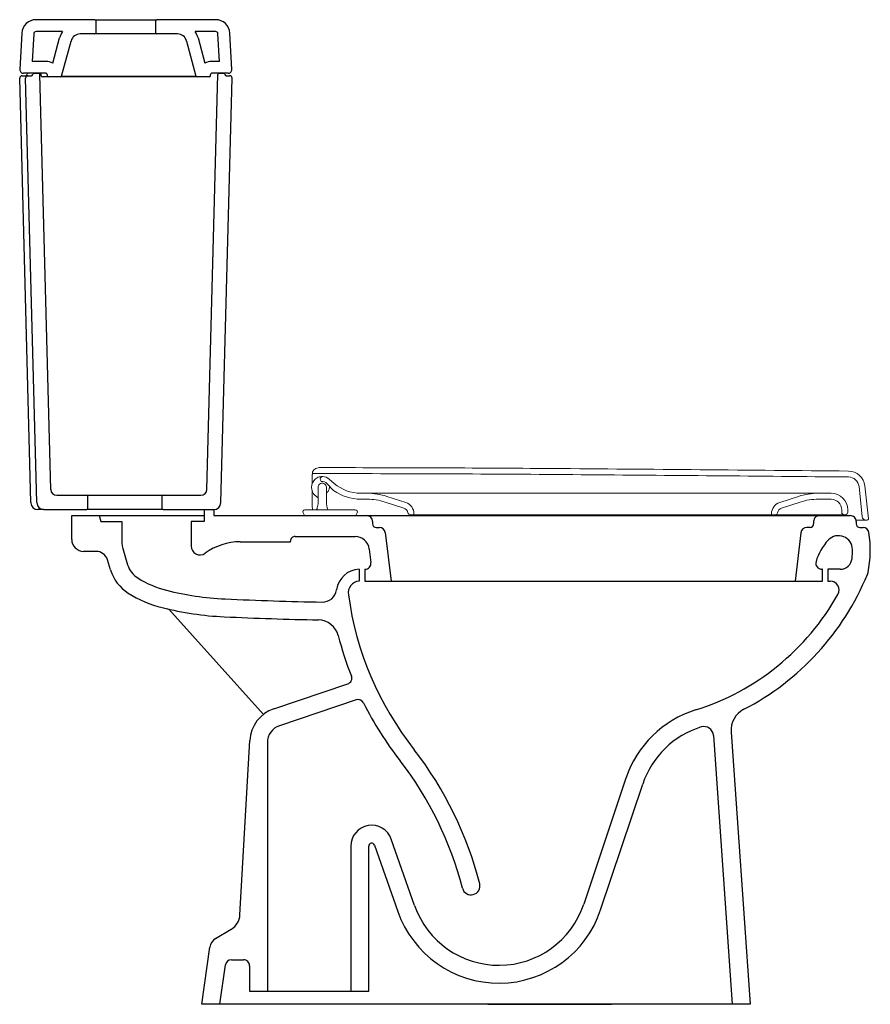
# Model space of a CAD drawing. Header units: millimetres. Extents: x 1646.811 to 1647.525, y 488.829 to 489.655.
import ezdxf

# ---------------------------------------------------------------- set-up
doc = ezdxf.new("R2010")
doc.units = ezdxf.units.MM
doc.layers.add('SANINDUSA', color=3, linetype='Continuous')

msp = doc.modelspace()

# ---------------------------------------------------------------- linework, layer by layer
at = {"layer": 'SANINDUSA'}
for p, q in [((1646.87397, 489.65463), (1646.82465, 489.65463)), ((1646.87397, 489.65463), (1646.92597, 489.65463)), ((1646.87497, 489.64363), (1646.87497, 489.65363)), ((1646.92497, 489.65363), (1646.92497, 489.64363)), ((1646.97528, 489.65463), (1646.92597, 489.65463)), ((1646.84672, 489.64463), (1646.82465, 489.64463)), ((1646.97528, 489.64463), (1646.95821, 489.64463)), ((1646.81267, 489.64326), (1646.81107, 489.61279)), ((1646.82265, 489.64273), (1646.82144, 489.61963)), ((1646.83861, 489.61803), (1646.8443, 489.63929)), ((1646.8461, 489.60737), (1646.85396, 489.6367)), ((1646.87397, 489.64263), (1646.86169, 489.64263)), ((1646.92597, 489.64263), (1646.87397, 489.64263)), ((1646.94324, 489.64263), (1646.92597, 489.64263)), ((1646.95097, 489.6367), (1646.95883, 489.60737)), ((1646.96063, 489.63929), (1646.96632, 489.61803)), ((1646.97849, 489.61963), (1646.97728, 489.64273)), ((1646.98886, 489.61279), (1646.98726, 489.64326)), ((1646.83291, 489.61963), (1646.82144, 489.61963)), ((1646.97849, 489.61963), (1646.97203, 489.61963)), ((1646.8202, 489.24947), (1646.81087, 489.60558)), ((1646.81287, 489.60763), (1646.81375, 489.60763)), ((1646.81375, 489.60763), (1646.81582, 489.60763)), ((1646.83291, 489.60963), (1646.81407, 489.60963)), ((1646.81582, 489.60763), (1646.81787, 489.60763)), ((1646.8252, 489.24947), (1646.81587, 489.60558)), ((1646.81787, 489.60763), (1646.82077, 489.60763)), ((1646.82277, 489.60963), (1646.8268, 489.60963)), ((1646.83692, 489.2605), (1646.8278, 489.60865)), ((1646.82891, 489.60763), (1646.82891, 489.60863)), ((1646.83254, 489.60663), (1646.82991, 489.60663)), ((1646.83491, 489.60663), (1646.83254, 489.60663)), ((1646.83391, 489.60863), (1646.83391, 489.60763)), ((1646.84514, 489.60663), (1646.83491, 489.60663)), ((1646.85807, 489.60663), (1646.84535, 489.60663)), ((1646.8461, 489.60737), (1646.85903, 489.60737)), ((1646.86383, 489.60663), (1646.85807, 489.60663)), ((1646.86383, 489.60737), (1646.93294, 489.60737)), ((1646.93294, 489.60663), (1646.86383, 489.60663)), ((1646.93871, 489.60663), (1646.93294, 489.60663)), ((1646.93775, 489.60737), (1646.95204, 489.60737)), ((1646.95209, 489.60663), (1646.93871, 489.60663)), ((1646.95756, 489.60663), (1646.95209, 489.60663)), ((1646.9566, 489.60737), (1646.95883, 489.60737)), ((1646.95979, 489.60663), (1646.95756, 489.60663)), ((1646.97003, 489.60663), (1646.95979, 489.60663)), ((1646.96801, 489.2605), (1646.97713, 489.60865)), ((1646.97103, 489.60763), (1646.97103, 489.60863)), ((1646.98586, 489.60963), (1646.97203, 489.60963)), ((1646.97813, 489.60963), (1646.98216, 489.60963)), ((1646.97973, 489.24947), (1646.98905, 489.60558)), ((1646.98416, 489.60763), (1646.98705, 489.60763)), ((1646.84191, 489.25563), (1646.86715, 489.25563)), ((1646.86715, 489.25563), (1646.93115, 489.25563)), ((1646.86815, 489.24463), (1646.86815, 489.25463)), ((1646.93015, 489.25463), (1646.93015, 489.24463)), ((1646.93115, 489.25563), (1646.96301, 489.25563)), ((1646.8312, 489.24363), (1646.8262, 489.24363)), ((1646.8312, 489.24363), (1646.86715, 489.24363)), ((1646.93115, 489.24363), (1646.86715, 489.24363)), ((1646.93115, 489.24363), (1646.97373, 489.24363)), ((1646.96573, 489.24363), (1646.96573, 489.23363)), ((1646.97373, 489.24363), (1646.97373, 489.23863)), ((1646.85455, 489.21863), (1646.85455, 489.23863)), ((1646.85455, 489.23863), (1646.96573, 489.23863)), ((1646.87744, 489.23863), (1646.87896, 489.23363)), ((1646.87896, 489.23363), (1646.89665, 489.23363)), ((1646.89665, 489.23363), (1646.89665, 489.21772)), ((1646.96573, 489.23363), (1646.95465, 489.23363)), ((1646.95465, 489.23363), (1646.95465, 489.21313)), ((1646.97373, 489.23863), (1647.5078, 489.23863)), ((1647.10693, 489.23363), (1647.10693, 489.23163)), ((1647.47711, 489.23363), (1647.47711, 489.23163)), ((1647.5128, 489.23363), (1647.5128, 489.23163)), ((1647.10993, 489.22863), (1647.11273, 489.22863)), ((1647.11766, 489.22441), (1647.12261, 489.18363)), ((1647.46651, 489.22423), (1647.46159, 489.18363)), ((1647.47411, 489.22863), (1647.47147, 489.22863)), ((1647.5158, 489.22863), (1647.5186, 489.22863)), ((1646.99598, 489.21663), (1647.03809, 489.21663)), ((1647.03809, 489.21663), (1647.03809, 489.21713)), ((1647.04209, 489.22113), (1647.09232, 489.22113)), ((1646.87497, 489.20863), (1646.86455, 489.20863)), ((1646.89795, 489.20899), (1646.90148, 489.19738)), ((1647.10423, 489.21057), (1647.10561, 489.19923)), ((1646.88713, 489.19302), (1646.88454, 489.20154)), ((1647.09564, 489.19361), (1647.09564, 489.18358)), ((1647.10064, 489.19363), (1647.10064, 489.18363)), ((1647.4846, 489.19363), (1647.48395, 489.19363)), ((1647.4846, 489.18363), (1647.4846, 489.19363)), ((1647.49941, 489.19363), (1647.4891, 489.19363)), ((1647.4891, 489.19363), (1647.4891, 489.18363)), ((1647.10064, 489.18363), (1647.4846, 489.18363)), ((1647.4891, 489.18363), (1647.49094, 489.18363)), ((1647.01545, 489.07187), (1646.93603, 489.16006)), ((1647.02427, 489.0766), (1647.0862, 489.09744)), ((1647.09328, 489.084), (1647.02894, 489.06235)), ((1646.99574, 488.9038), (1647.00389, 489.04984)), ((1647.39305, 489.05419), (1647.40869, 488.82863)), ((1647.40789, 489.05696), (1647.42373, 488.82863)), ((1647.01873, 489.04813), (1647.01873, 488.83963)), ((1647.31954, 489.0182), (1647.28418, 488.91258)), ((1647.29841, 488.90782), (1647.33376, 489.01344)), ((1647.08873, 488.96133), (1647.08873, 488.83963)), ((1647.10373, 488.83963), (1647.10373, 488.96133)), ((1647.10859, 488.96216), (1647.12817, 488.90651)), ((1647.14232, 488.91149), (1647.12274, 488.96713)), ((1646.97528, 488.88386), (1646.98848, 488.89177)), ((1646.96373, 488.82863), (1646.97052, 488.87668)), ((1646.97888, 488.82863), (1646.98355, 488.86171)), ((1646.9885, 488.86601), (1646.99873, 488.86601)), ((1647.00373, 488.86101), (1647.00373, 488.83963)), ((1647.00373, 488.83963), (1647.10373, 488.83963)), ((1647.42373, 488.82863), (1646.96373, 488.82863)), ((1647.20373, 488.82863), (1647.30748, 488.82863))]:
    msp.add_line(p, q, dxfattribs=at)
at = {"layer": 'SANINDUSA', "linetype": 'Continuous', "lineweight": 15}
for p, q in [((1647.05623, 489.27053), (1647.05623, 489.26534)), ((1647.064, 489.26733), (1647.06338, 489.26831)), ((1647.07434, 489.25962), (1647.0688, 489.26528)), ((1647.07484, 489.26557), (1647.07058, 489.26921)), ((1647.05623, 489.25942), (1647.05623, 489.25169)), ((1647.06123, 489.26238), (1647.06123, 489.25838)), ((1647.06123, 489.25838), (1647.06123, 489.24838)), ((1647.06823, 489.25838), (1647.06823, 489.26238)), ((1647.06823, 489.24838), (1647.06823, 489.25838)), ((1647.1024, 489.25738), (1647.09697, 489.25738)), ((1647.1024, 489.25738), (1647.25623, 489.25738)), ((1647.25623, 489.25738), (1647.32723, 489.25738)), ((1647.32723, 489.25738), (1647.48106, 489.25738)), ((1647.49173, 489.25738), (1647.48106, 489.25738)), ((1647.51791, 489.23756), (1647.5152, 489.26296)), ((1647.52311, 489.23599), (1647.52018, 489.26349)), ((1647.06123, 489.25353), (1647.05887, 489.25555)), ((1647.06123, 489.24838), (1647.06064, 489.24503)), ((1647.06882, 489.24503), (1647.06823, 489.24838)), ((1647.1024, 489.25238), (1647.09697, 489.25238)), ((1647.13327, 489.24487), (1647.11754, 489.24998)), ((1647.13482, 489.24963), (1647.11908, 489.25474)), ((1647.46437, 489.25474), (1647.44864, 489.24963)), ((1647.46591, 489.24998), (1647.45018, 489.24487)), ((1647.49173, 489.25238), (1647.48106, 489.25238)), ((1647.04873, 489.24087), (1647.04992, 489.23866)), ((1647.05022, 489.24338), (1647.05752, 489.24338)), ((1647.05752, 489.24338), (1647.09253, 489.24338)), ((1647.09283, 489.23866), (1647.09403, 489.24087)), ((1647.14173, 489.24012), (1647.14173, 489.23938)), ((1647.44173, 489.23938), (1647.44173, 489.24012)), ((1647.50073, 489.24138), (1647.50073, 489.24338)), ((1647.50573, 489.24138), (1647.50573, 489.24338)), ((1647.04938, 489.23866), (1647.05154, 489.23866)), ((1647.05154, 489.23866), (1647.09338, 489.23866)), ((1647.14173, 489.23938), (1647.13861, 489.23938)), ((1647.25623, 489.23938), (1647.14173, 489.23938)), ((1647.32723, 489.23938), (1647.25623, 489.23938)), ((1647.44173, 489.23938), (1647.32723, 489.23938)), ((1647.44484, 489.23938), (1647.44173, 489.23938)), ((1647.50273, 489.23938), (1647.44484, 489.23938)), ((1647.50373, 489.23938), (1647.50273, 489.23938)), ((1647.5209, 489.23488), (1647.51265, 489.23488)), ((1647.52211, 489.23488), (1647.5209, 489.23488))]:
    msp.add_line(p, q, dxfattribs=at)
at = {"layer": 'SANINDUSA', "flags": 128}
msp.add_lwpolyline([(1646.84535, 489.60663), (1646.84536, 489.60664), (1646.84537, 489.60666)], dxfattribs=at)
at = {"layer": 'SANINDUSA', "linetype": 'Continuous', "lineweight": 15, "flags": 128}
msp.add_lwpolyline([(1647.07049, 489.2607), (1647.07072, 489.26219), (1647.07072, 489.26275)], dxfattribs=at)
at = {"layer": 'SANINDUSA'}
for centre, radius, start, end in [((1646.82465, 489.64263), 0.012, 90, 177), ((1646.87397, 489.65363), 0.001, 0, 90), ((1646.92597, 489.65363), 0.001, 90, 180), ((1646.97528, 489.64263), 0.012, 3, 90), ((1646.82465, 489.64263), 0.002, 90, 177), ((1646.86169, 489.63463), 0.018, 146.25101, 165), ((1646.94324, 489.63463), 0.018, 15, 33.74899), ((1646.97528, 489.64263), 0.002, 3, 90), ((1646.86169, 489.63463), 0.008, 90, 165), ((1646.87397, 489.64363), 0.001, 270, 0), ((1646.92597, 489.64363), 0.001, 180, 270), ((1646.94324, 489.63463), 0.008, 15, 90), ((1646.81407, 489.61263), 0.003, 177, 270), ((1646.83291, 489.60863), 0.011, 58.76869, 90), ((1646.97203, 489.60863), 0.011, 90, 121.23131), ((1646.98586, 489.61263), 0.003, 270, 3), ((1646.81287, 489.60563), 0.002, 90, 181.5), ((1646.81577, 489.60863), 0.001, 270, 0), ((1646.81787, 489.60563), 0.002, 90, 181.5), ((1646.81777, 489.60863), 0.001, 90, 180), ((1646.82077, 489.60863), 0.001, 270, 0), ((1646.82277, 489.60863), 0.001, 90, 180), ((1646.8268, 489.60863), 0.001, 1.5, 90), ((1646.82791, 489.60863), 0.001, 0, 90), ((1646.82991, 489.60763), 0.001, 180, 270), ((1646.83291, 489.60863), 0.001, 0, 90), ((1646.83491, 489.60763), 0.001, 180, 270), ((1646.84514, 489.60763), 0.001, 270, 345), ((1646.86143, 489.64869), 0.04139, 266.67284, 273.32716), ((1646.93534, 489.62749), 0.02027, 263.19165, 276.80835), ((1646.95432, 489.6235), 0.01629, 261.95338, 278.04662), ((1646.95979, 489.60763), 0.001, 195, 270), ((1646.97003, 489.60763), 0.001, 270, 0), ((1646.97203, 489.60863), 0.001, 90, 180), ((1646.97813, 489.60863), 0.001, 90, 178.5), ((1646.98216, 489.60863), 0.001, 0, 90), ((1646.98416, 489.60863), 0.001, 180, 270), ((1646.98705, 489.60563), 0.002, 358.5, 90), ((1646.84191, 489.26063), 0.005, 181.5, 270), ((1646.96301, 489.26063), 0.005, 270, 358.5), ((1646.8262, 489.24963), 0.006, 181.5, 181.89498), ((1646.8262, 489.24963), 0.006, 181.89498, 270), ((1646.8312, 489.24963), 0.006, 181.5, 270), ((1646.86715, 489.25463), 0.001, 0, 90), ((1646.93115, 489.25463), 0.001, 90, 180), ((1646.97373, 489.24963), 0.006, 270, 358.5), ((1646.86715, 489.24463), 0.001, 270, 0), ((1646.93115, 489.24463), 0.001, 180, 270), ((1647.10193, 489.23363), 0.005, 359.99996, 90.00004), ((1647.10993, 489.23163), 0.003, 179.99996, 270.00004), ((1647.47411, 489.23163), 0.003, 269.99996, 0.00004), ((1647.48211, 489.23363), 0.005, 89.99996, 180.00004), ((1647.5078, 489.23363), 0.005, 359.99996, 90.00004), ((1647.5158, 489.23163), 0.003, 179.99996, 270.00004), ((1647.11273, 489.22363), 0.005, 9.03334, 89.99955), ((1647.47147, 489.22363), 0.005, 90.00203, 173.08997), ((1647.5186, 489.22363), 0.005, 9.03334, 89.99955), ((1647.43181, 489.20983), 0.09288, 348.27215, 9.03325), ((1646.86455, 489.21863), 0.01, 179.99996, 270.00004), ((1646.92665, 489.21771), 0.03, 179.995, 196.90273), ((1646.99598, 489.16663), 0.05, 89.99931, 126.03051), ((1647.04209, 489.21713), 0.004, 89.99996, 180.00004), ((1647.09232, 489.20913), 0.012, 6.91217, 90.00012), ((1647.52059, 489.18833), 0.04306, 136.10907, 164.29339), ((1647.49798, 489.21006), 0.0117, 359.99825, 136.07549), ((1646.87497, 489.19863), 0.01, 16.90725, 89.99953), ((1646.96215, 489.21313), 0.0075, 179.99944, 306.03079), ((1647.43181, 489.20983), 0.07788, 354.76098, 0.1719), ((1647.10064, 489.19863), 0.005, 269.99949, 6.91143), ((1647.48395, 489.19863), 0.005, 164.29567, 270.00187), ((1647.49941, 489.20363), 0.01, 269.9991, 354.75757), ((1646.92061, 489.2032), 0.035, 196.90643, 237.85639), ((1646.92061, 489.2032), 0.02, 196.90761, 237.85757), ((1647.09659, 489.17363), 0.02, 92.72713, 172.10721), ((1647.51296, 489.19298), 0.01, 337.61684, 348.28196), ((1646.95469, 489.25744), 0.08405, 237.85908, 255.88146), ((1647.09659, 489.17363), 0.01, 95.46053, 187.85585), ((1647.31589, 489.27418), 0.22314, 297.41621, 337.60756), ((1647.49094, 489.17613), 0.0075, 330.74808, 90.00254), ((1646.99443, 489.4154), 0.24694, 255.87934, 267.39366), ((1647.0649, 489.17802), 0.012, 268.8166, 352.10464), ((1646.95469, 489.25744), 0.09905, 237.85859, 255.88098), ((1647.13221, 492.44355), 3.27822, 267.39481, 268.81916), ((1647.35413, 489.20916), 0.26997, 187.85553, 218.20385), ((1647.31589, 489.27418), 0.20814, 287.367, 330.74561), ((1646.99443, 489.4154), 0.26194, 255.88006, 267.39438), ((1647.13223, 492.44331), 3.29298, 267.39415, 268.77129), ((1647.06125, 489.13359), 0.0175, 14.47001, 88.77341), ((1647.35413, 489.20916), 0.28498, 194.46732, 201.64825), ((1647.08461, 489.10218), 0.005, 288.60289, 21.6505), ((1647.09488, 489.07926), 0.005, 26.61256, 108.60056), ((1647.03384, 489.04817), 0.03, 108.60118, 176.80743), ((1647.35413, 489.20916), 0.28497, 206.61351, 218.20395), ((1647.40488, 488.98963), 0.09, 107.36669, 161.49349), ((1647.42784, 489.05835), 0.02, 117.41555, 183.96707), ((1647.03373, 489.04813), 0.015, 108.60313, 180.00193), ((1647.40488, 488.98963), 0.075, 107.201, 161.49307), ((1647.38507, 489.05363), 0.008, 3.96821, 107.20204), ((1646.89681, 488.85275), 0.30983, 14.39538, 37.69399), ((1646.89679, 488.85274), 0.29485, 14.39441, 37.66671), ((1647.10623, 488.96133), 0.0175, 19.38652, 180.00008), ((1647.10623, 488.96133), 0.0025, 19.38872, 180.00227), ((1647.18965, 488.92791), 0.0075, 194.41422, 14.41422), ((1647.21306, 488.93639), 0.075, 199.38661, 341.4938), ((1646.98077, 488.90463), 0.015, 300.9341, 356.807), ((1647.21306, 488.93639), 0.09, 199.38661, 341.4938), ((1646.98042, 488.87528), 0.01, 120.93552, 171.96105), ((1646.9885, 488.86101), 0.005, 89.99466, 171.95471), ((1646.99873, 488.86101), 0.005, 359.99996, 90.00004)]:
    msp.add_arc(centre, radius, start, end, dxfattribs=at)
at = {"layer": 'SANINDUSA', "linetype": 'Continuous', "lineweight": 15}
for centre, radius, start, end in [((1647.05764, 489.27488), 0.001, 156.40889, 269.99271), ((1647.50625, 489.262), 0.014, 6.08853, 89.45327), ((1647.06473, 489.26238), 0.009, 130.20062, 229.39268), ((1647.06473, 489.26238), 0.0035, 130.93251, 180), ((1647.06473, 489.26238), 0.0035, 0, 130.93251), ((1647.06508, 489.26937), 0.002, 87.13265, 212.01095), ((1647.06473, 489.26238), 0.005, 35.44296, 98.39717), ((1647.06473, 489.26238), 0.009, 49.39268, 87.13265), ((1647.09697, 489.29138), 0.034, 229.39268, 270), ((1647.50625, 489.262), 0.009, 6.08853, 89.45327), ((1647.06473, 489.26238), 0.006, 305.68533, 343.77096), ((1647.09697, 489.29138), 0.039, 234.53378, 270), ((1647.1024, 489.20338), 0.054, 72, 90), ((1647.48106, 489.20338), 0.054, 90, 108), ((1647.49173, 489.24338), 0.014, 0, 90), ((1647.1024, 489.20338), 0.049, 72, 90), ((1647.13173, 489.24012), 0.01, 0, 72), ((1647.45173, 489.24012), 0.01, 108, 180), ((1647.48106, 489.20338), 0.049, 90, 108), ((1647.49173, 489.24338), 0.009, 0, 90), ((1647.05022, 489.24168), 0.0017, 90, 208.30076), ((1647.05867, 489.24538), 0.002, 270, 350), ((1647.07079, 489.24538), 0.002, 190, 270), ((1647.09253, 489.24168), 0.0017, 331.69924, 90), ((1647.13173, 489.24012), 0.005, 10.41491, 72), ((1647.13861, 489.24138), 0.002, 190.41491, 270), ((1647.44484, 489.24138), 0.002, 270, 349.58509), ((1647.45173, 489.24012), 0.005, 108, 169.58509), ((1647.50273, 489.24138), 0.002, 180, 270), ((1647.50373, 489.24138), 0.002, 270, 0), ((1647.5209, 489.23788), 0.003, 186.08853, 270), ((1647.52211, 489.23588), 0.001, 270, 6.08853)]:
    msp.add_arc(centre, radius, start, end, dxfattribs=at)
for points, knots in [([(1647.05668, 489.27389), (1647.05667, 489.27387), (1647.05667, 489.27385), (1647.05657, 489.2736), (1647.05637, 489.27299), (1647.05623, 489.27214), (1647.05623, 489.27162), (1647.05623, 489.27154)], [0, 0, 0, 0, 0.082588, 0.122644, 0.511257, 0.931868, 1, 1, 1, 1]), ([(1647.05664, 489.27475), (1647.05664, 489.27475), (1647.05664, 489.27472), (1647.05664, 489.27445), (1647.05664, 489.27402), (1647.05664, 489.27366), (1647.05664, 489.27354)], [0, 0, 0, 0, 0.0982335, 0.4488787, 0.8304322, 1, 1, 1, 1]), ([(1647.06223, 489.27888), (1647.06155, 489.27881), (1647.0602, 489.27868), (1647.05841, 489.27764), (1647.05728, 489.27641), (1647.05686, 489.27554), (1647.05673, 489.27528)], [0, 0, 0, 0, 0.2908494, 0.5816977, 0.8725473, 1, 1, 1, 1]), ([(1647.50634, 489.271), (1647.43156, 489.27169), (1647.31939, 489.27272), (1647.16982, 489.2737), (1647.09504, 489.27382), (1647.05764, 489.27388)], [0, 0, 0, 0, 0.499996, 0.749998, 1, 1, 1, 1]), ([(1647.50639, 489.276), (1647.42348, 489.27676), (1647.308, 489.27782), (1647.15994, 489.27872), (1647.0948, 489.27883), (1647.06223, 489.27888)], [0, 0, 0, 0, 0.5600065, 0.7800047, 1, 1, 1, 1]), ([(1647.05623, 489.27154), (1647.05623, 489.27138), (1647.05623, 489.27105), (1647.05623, 489.27071), (1647.05623, 489.27054), (1647.05623, 489.27053)], [0, 0, 0, 0, 0.494894, 0.990648, 1, 1, 1, 1]), ([(1647.05892, 489.26925), (1647.0594, 489.26962), (1647.06048, 489.27042), (1647.06228, 489.2711), (1647.06384, 489.27137), (1647.06482, 489.27139), (1647.06515, 489.27137), (1647.06517, 489.27137), (1647.06518, 489.27137)], [0, 0, 0, 0, 0.197158, 0.43779, 0.652081, 0.830567, 0.957707, 1, 1, 1, 1]), ([(1647.05623, 489.25169), (1647.05636, 489.24829), (1647.05639, 489.24626), (1647.05652, 489.24428), (1647.05659, 489.24312)], [0, 0, 0, 0, 0.4102023, 1, 1, 1, 1])]:
    msp.add_open_spline(points, degree=3, knots=knots, dxfattribs=at)

doc.saveas('drawing.dxf')
